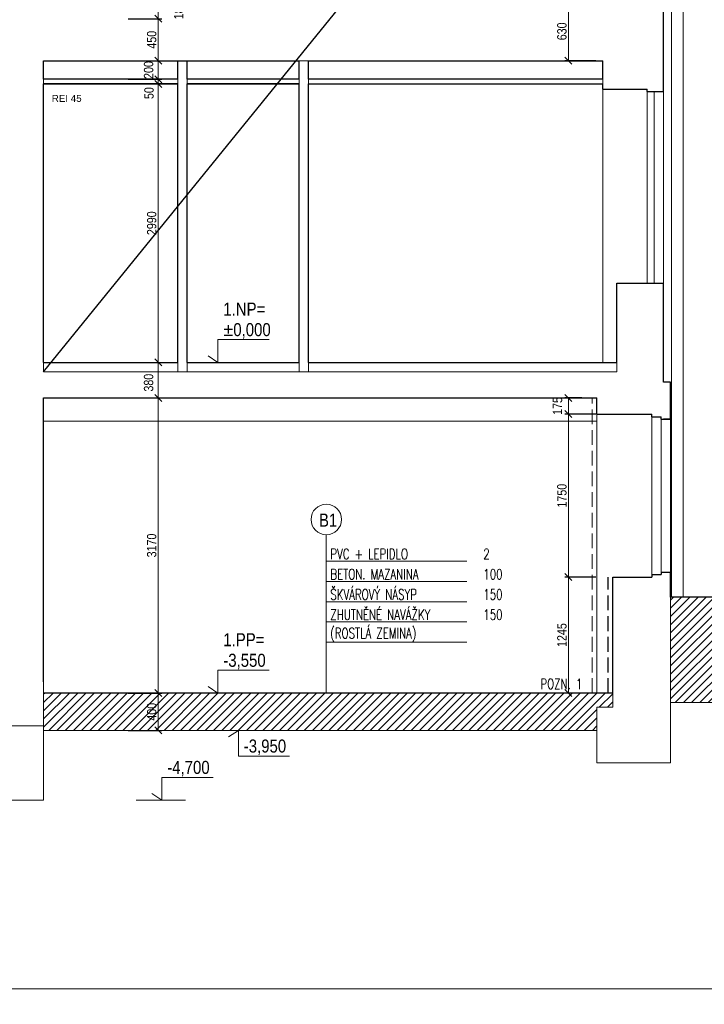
# Model space of a CAD drawing. Header units: millimetres. Extents: x -300958 to -108039, y 30118 to 292543.
# Tile 20 of 256: x -255259 to -247915, y 63017 to 73588. Entities that reach past the tile are written whole.
import ezdxf

# ---------------------------------------------------------------- set-up
doc = ezdxf.new("R2010")
doc.units = ezdxf.units.MM
doc.header["$MEASUREMENT"] = 0
doc.linetypes.add('DGN Style 2', pattern=[879.857395, 527.914437, -351.942958])
doc.linetypes.add('DGN Style 3', pattern=[888.558256, 634.684469, -253.873788])
doc.layers.get('0').update_dxf_attribs({"lineweight": 13})
doc.layers.get('Defpoints').update_dxf_attribs({"color": 3, "lineweight": 13})
for name, color, linetype, lineweight in [('BOURÁNÍ', 40, 'Continuous', 13), ('dims', 7, 'Continuous', 9), ('ETAPY', 7, 'Continuous', 0), ('legenda', 7, 'Continuous', 13), ('Materiály', 1, 'Continuous', 13), ('navrh', 1, 'Continuous', 9), ('PSV', 7, 'Continuous', 13), ('RAMECEK', 7, 'Continuous', 0), ('tenka', 7, 'Continuous', 13), ('výškové kóty', 7, 'Continuous', 13), ('walls', 7, 'Continuous', 13)]:
    doc.layers.add(name, color=color, linetype=linetype, lineweight=lineweight)
doc.styles.add('STYLE-0', font='ARIALN.TTF')
doc.styles.add('Style-Arial', font='arial.ttf')
doc.dimstyles.new('arch', dxfattribs={"dimscale": 50, "dimtxt": 2.5, "dimasz": 2.5, "dimexe": 1.25, "dimexo": 0.9, "dimtad": 1, "dimdec": 0, "dimtxsty": 'STYLE-0', "dimblk": 'ARCHTICK', "dimcen": 2.5, "dimadec": 0, "dimazin": 0, "dimtfac": 1, "dimtdec": 0, "dimtmove": 2, "dimatfit": 3, "dimldrblk": 'ARCHTICK', "dimfxl": 0, "dimarcsym": 0})

# ---------------------------------------------------------------- blocks, each defined once
blk = doc.blocks.new('_ArchTick')
at = {"color": 0, "linetype": 'ByBlock', "flags": 128}
blk.add_lwpolyline([(-0.5, -0.5), (0.5, 0.5)], dxfattribs=at)
blk = doc.blocks.new('*D583')
at = {"layer": 'Defpoints', "color": 0, "linetype": 'Continuous'}
for p in [(-254170, 72898), (-254170, 69908), (-253773, 69908)]:
    blk.add_point(p, dxfattribs=at)
at = {"layer": 'dims', "color": 0, "linetype": 'Continuous', "lineweight": -2}
for p, q in [((-254095, 72898), (-253736, 72898)), ((-254095, 69908), (-253736, 69908))]:
    blk.add_line(p, q, dxfattribs=at)
at = {"layer": 'dims', "linetype": 'Continuous', "lineweight": 0}
blk.add_line((-253773, 72898), (-253773, 69908), dxfattribs=at)
at = {"layer": 'dims', "linetype": 'Continuous', "lineweight": 0, "xscale": 75, "yscale": 75, "zscale": 75}
for p, rotation in [((-253773, 72898), 90), ((-253773, 69908), 270)]:
    blk.add_blockref('_ArchTick', p, dxfattribs=dict(at, rotation=rotation))
at = {"layer": 'dims', "color": 0, "linetype": 'Continuous', "insert": (-253843, 71403), "char_height": 100, "attachment_point": 5, "rotation": 90, "style": 'STYLE-0'}
blk.add_mtext('2990', dxfattribs=at)
blk = doc.blocks.new('*D584')
at = {"layer": 'Defpoints', "color": 0, "linetype": 'Continuous'}
for p in [(-254170, 73778), (-254170, 73598), (-253773, 73598)]:
    blk.add_point(p, dxfattribs=at)
at = {"layer": 'dims', "color": 0, "linetype": 'Continuous', "lineweight": -2}
for p, q in [((-254095, 73778), (-253736, 73778)), ((-254095, 73598), (-253736, 73598))]:
    blk.add_line(p, q, dxfattribs=at)
at = {"layer": 'dims', "linetype": 'Continuous', "lineweight": 0}
blk.add_line((-253773, 73778), (-253773, 73598), dxfattribs=at)
at = {"layer": 'dims', "linetype": 'Continuous', "lineweight": 0, "xscale": 75, "yscale": 75, "zscale": 75}
for p, rotation in [((-253773, 73778), 90), ((-253773, 73598), 270)]:
    blk.add_blockref('_ArchTick', p, dxfattribs=dict(at, rotation=rotation))
at = {"layer": 'dims', "color": 0, "linetype": 'Continuous', "insert": (-253554, 73688), "char_height": 100, "attachment_point": 5, "rotation": 90, "style": 'STYLE-0'}
blk.add_mtext('180', dxfattribs=at)
blk = doc.blocks.new('*D591')
at = {"layer": 'Defpoints', "color": 0, "linetype": 'Continuous'}
for p in [(-254170, 73598), (-254170, 73148), (-253773, 73148)]:
    blk.add_point(p, dxfattribs=at)
at = {"layer": 'dims', "color": 0, "linetype": 'Continuous', "lineweight": -2}
for p, q in [((-254095, 73598), (-253736, 73598)), ((-254095, 73148), (-253736, 73148))]:
    blk.add_line(p, q, dxfattribs=at)
at = {"layer": 'dims', "linetype": 'Continuous', "lineweight": 0}
blk.add_line((-253773, 73598), (-253773, 73148), dxfattribs=at)
at = {"layer": 'dims', "linetype": 'Continuous', "lineweight": 0, "xscale": 75, "yscale": 75, "zscale": 75}
for p, rotation in [((-253773, 73598), 90), ((-253773, 73148), 270)]:
    blk.add_blockref('_ArchTick', p, dxfattribs=dict(at, rotation=rotation))
at = {"layer": 'dims', "color": 0, "linetype": 'Continuous', "insert": (-253843, 73373), "char_height": 100, "attachment_point": 5, "rotation": 90, "style": 'STYLE-0'}
blk.add_mtext('450', dxfattribs=at)
blk = doc.blocks.new('*D606')
at = {"layer": 'Defpoints', "color": 0, "linetype": 'Continuous'}
for p in [(-249153, 73778), (-249373, 73148), (-249003, 73148)]:
    blk.add_point(p, dxfattribs=at)
at = {"layer": 'dims', "color": 0, "linetype": 'Continuous', "lineweight": -2}
for p, q in [((-249228, 73778), (-249410, 73778)), ((-249078, 73148), (-249410, 73148))]:
    blk.add_line(p, q, dxfattribs=at)
at = {"layer": 'dims', "linetype": 'Continuous', "lineweight": 0}
blk.add_line((-249373, 73778), (-249373, 73148), dxfattribs=at)
at = {"layer": 'dims', "linetype": 'Continuous', "lineweight": 0, "xscale": 75, "yscale": 75, "zscale": 75}
for p, rotation in [((-249373, 73778), 90), ((-249373, 73148), 270)]:
    blk.add_blockref('_ArchTick', p, dxfattribs=dict(at, rotation=rotation))
at = {"layer": 'dims', "color": 0, "linetype": 'Continuous', "insert": (-249442, 73463), "char_height": 100, "attachment_point": 5, "rotation": 90, "style": 'STYLE-0'}
blk.add_mtext('630', dxfattribs=at)
blk = doc.blocks.new('*D607')
at = {"layer": 'Defpoints', "color": 0, "linetype": 'Continuous'}
for p in [(-254170, 73148), (-254170, 72948), (-253773, 72948)]:
    blk.add_point(p, dxfattribs=at)
at = {"layer": 'dims', "color": 0, "linetype": 'Continuous', "lineweight": -2}
for p, q in [((-254095, 73148), (-253736, 73148)), ((-254095, 72948), (-253736, 72948))]:
    blk.add_line(p, q, dxfattribs=at)
at = {"layer": 'dims', "linetype": 'Continuous', "lineweight": 0}
blk.add_line((-253773, 73148), (-253773, 72948), dxfattribs=at)
at = {"layer": 'dims', "linetype": 'Continuous', "lineweight": 0, "xscale": 75, "yscale": 75, "zscale": 75}
for p, rotation in [((-253773, 73148), 90), ((-253773, 72948), 270)]:
    blk.add_blockref('_ArchTick', p, dxfattribs=dict(at, rotation=rotation))
at = {"layer": 'dims', "color": 0, "linetype": 'Continuous', "insert": (-253876, 73048), "char_height": 100, "attachment_point": 5, "rotation": 90, "style": 'STYLE-0'}
blk.add_mtext('200', dxfattribs=at)
blk = doc.blocks.new('*D608')
at = {"layer": 'Defpoints', "color": 0, "linetype": 'Continuous'}
for p in [(-254170, 72948), (-254170, 72898), (-253773, 72898)]:
    blk.add_point(p, dxfattribs=at)
at = {"layer": 'dims', "color": 0, "linetype": 'Continuous', "lineweight": -2}
for p, q in [((-254095, 72948), (-253736, 72948)), ((-254095, 72898), (-253736, 72898))]:
    blk.add_line(p, q, dxfattribs=at)
at = {"layer": 'dims', "linetype": 'Continuous', "lineweight": 0}
blk.add_line((-253773, 72948), (-253773, 72898), dxfattribs=at)
at = {"layer": 'dims', "linetype": 'Continuous', "lineweight": 0, "xscale": 75, "yscale": 75, "zscale": 75}
for p, rotation in [((-253773, 72948), 90), ((-253773, 72898), 270)]:
    blk.add_blockref('_ArchTick', p, dxfattribs=dict(at, rotation=rotation))
at = {"layer": 'dims', "color": 0, "linetype": 'Continuous', "insert": (-253872, 72800), "char_height": 100, "attachment_point": 5, "rotation": 90, "style": 'STYLE-0'}
blk.add_mtext('50', dxfattribs=at)
blk = doc.blocks.new('*D609')
at = {"layer": 'Defpoints', "color": 0, "linetype": 'Continuous'}
for p in [(-254170, 69528), (-254170, 66358), (-253773, 66358)]:
    blk.add_point(p, dxfattribs=at)
at = {"layer": 'dims', "color": 0, "linetype": 'Continuous', "lineweight": -2}
for p, q in [((-254095, 69528), (-253736, 69528)), ((-254095, 66358), (-253736, 66358))]:
    blk.add_line(p, q, dxfattribs=at)
at = {"layer": 'dims', "linetype": 'Continuous', "lineweight": 0}
blk.add_line((-253773, 69528), (-253773, 66358), dxfattribs=at)
at = {"layer": 'dims', "linetype": 'Continuous', "lineweight": 0, "xscale": 75, "yscale": 75, "zscale": 75}
for p, rotation in [((-253773, 69528), 90), ((-253773, 66358), 270)]:
    blk.add_blockref('_ArchTick', p, dxfattribs=dict(at, rotation=rotation))
at = {"layer": 'dims', "color": 0, "linetype": 'Continuous', "insert": (-253843, 67943), "char_height": 100, "attachment_point": 5, "rotation": 90, "style": 'STYLE-0'}
blk.add_mtext('3170', dxfattribs=at)
blk = doc.blocks.new('*D610')
at = {"layer": 'Defpoints', "color": 0, "linetype": 'Continuous'}
for p in [(-254170, 69908), (-254170, 69528), (-253773, 69528)]:
    blk.add_point(p, dxfattribs=at)
at = {"layer": 'dims', "color": 0, "linetype": 'Continuous', "lineweight": -2}
for p, q in [((-254095, 69908), (-253736, 69908)), ((-254095, 69528), (-253736, 69528))]:
    blk.add_line(p, q, dxfattribs=at)
at = {"layer": 'dims', "linetype": 'Continuous', "lineweight": 0}
blk.add_line((-253773, 69908), (-253773, 69528), dxfattribs=at)
at = {"layer": 'dims', "linetype": 'Continuous', "lineweight": 0, "xscale": 75, "yscale": 75, "zscale": 75}
for p, rotation in [((-253773, 69908), 90), ((-253773, 69528), 270)]:
    blk.add_blockref('_ArchTick', p, dxfattribs=dict(at, rotation=rotation))
at = {"layer": 'dims', "color": 0, "linetype": 'Continuous', "insert": (-253876, 69691), "char_height": 100, "attachment_point": 5, "rotation": 90, "style": 'STYLE-0'}
blk.add_mtext('380', dxfattribs=at)
blk = doc.blocks.new('*D865')
at = {"layer": 'Defpoints', "color": 0, "linetype": 'Continuous'}
for p in [(-249153, 69528), (-249373, 69353), (-249003, 69353)]:
    blk.add_point(p, dxfattribs=at)
at = {"layer": 'dims', "color": 0, "linetype": 'Continuous', "lineweight": -2}
for p, q in [((-249228, 69528), (-249410, 69528)), ((-249078, 69353), (-249410, 69353))]:
    blk.add_line(p, q, dxfattribs=at)
at = {"layer": 'dims', "linetype": 'Continuous', "lineweight": 0}
blk.add_line((-249373, 69528), (-249373, 69353), dxfattribs=at)
at = {"layer": 'dims', "linetype": 'Continuous', "lineweight": 0, "xscale": 75, "yscale": 75, "zscale": 75}
for p, rotation in [((-249373, 69528), 90), ((-249373, 69353), 270)]:
    blk.add_blockref('_ArchTick', p, dxfattribs=dict(at, rotation=rotation))
at = {"layer": 'dims', "color": 0, "linetype": 'Continuous', "insert": (-249489, 69441), "char_height": 100, "attachment_point": 5, "rotation": 90, "style": 'STYLE-0'}
blk.add_mtext('175', dxfattribs=at)
blk = doc.blocks.new('*D863')
at = {"layer": 'Defpoints', "color": 0, "linetype": 'Continuous'}
for p in [(-249153, 69353), (-249373, 67603), (-249003, 67603)]:
    blk.add_point(p, dxfattribs=at)
at = {"layer": 'dims', "color": 0, "linetype": 'Continuous', "lineweight": -2}
for p, q in [((-249228, 69353), (-249410, 69353)), ((-249078, 67603), (-249410, 67603))]:
    blk.add_line(p, q, dxfattribs=at)
at = {"layer": 'dims', "linetype": 'Continuous', "lineweight": 0}
blk.add_line((-249373, 69353), (-249373, 67603), dxfattribs=at)
at = {"layer": 'dims', "linetype": 'Continuous', "lineweight": 0, "xscale": 75, "yscale": 75, "zscale": 75}
for p, rotation in [((-249373, 69353), 90), ((-249373, 67603), 270)]:
    blk.add_blockref('_ArchTick', p, dxfattribs=dict(at, rotation=rotation))
at = {"layer": 'dims', "color": 0, "linetype": 'Continuous', "insert": (-249442, 68478), "char_height": 100, "attachment_point": 5, "rotation": 90, "style": 'STYLE-0'}
blk.add_mtext('1750', dxfattribs=at)
blk = doc.blocks.new('*D864')
at = {"layer": 'Defpoints', "color": 0, "linetype": 'Continuous'}
for p in [(-249153, 67603), (-249373, 66358), (-249003, 66358)]:
    blk.add_point(p, dxfattribs=at)
at = {"layer": 'dims', "color": 0, "linetype": 'Continuous', "lineweight": -2}
for p, q in [((-249228, 67603), (-249410, 67603)), ((-249078, 66358), (-249410, 66358))]:
    blk.add_line(p, q, dxfattribs=at)
at = {"layer": 'dims', "linetype": 'Continuous', "lineweight": 0}
blk.add_line((-249373, 67603), (-249373, 66358), dxfattribs=at)
at = {"layer": 'dims', "linetype": 'Continuous', "lineweight": 0, "xscale": 75, "yscale": 75, "zscale": 75}
for p, rotation in [((-249373, 67603), 90), ((-249373, 66358), 270)]:
    blk.add_blockref('_ArchTick', p, dxfattribs=dict(at, rotation=rotation))
at = {"layer": 'dims', "color": 0, "linetype": 'Continuous', "insert": (-249442, 66981), "char_height": 100, "attachment_point": 5, "rotation": 90, "style": 'STYLE-0'}
blk.add_mtext('1245', dxfattribs=at)
blk = doc.blocks.new('*D866')
at = {"layer": 'Defpoints', "color": 0, "linetype": 'Continuous'}
for p in [(-254170, 66358), (-254170, 65958), (-253773, 65958)]:
    blk.add_point(p, dxfattribs=at)
at = {"layer": 'dims', "color": 0, "linetype": 'Continuous', "lineweight": -2}
for p, q in [((-254095, 66358), (-253736, 66358)), ((-254095, 65958), (-253736, 65958))]:
    blk.add_line(p, q, dxfattribs=at)
at = {"layer": 'dims', "linetype": 'Continuous', "lineweight": 0}
blk.add_line((-253773, 66358), (-253773, 65958), dxfattribs=at)
at = {"layer": 'dims', "linetype": 'Continuous', "lineweight": 0, "xscale": 75, "yscale": 75, "zscale": 75}
for p, rotation in [((-253773, 66358), 90), ((-253773, 65958), 270)]:
    blk.add_blockref('_ArchTick', p, dxfattribs=dict(at, rotation=rotation))
at = {"layer": 'dims', "color": 0, "linetype": 'Continuous', "insert": (-253843, 66158), "char_height": 100, "attachment_point": 5, "rotation": 90, "style": 'STYLE-0'}
blk.add_mtext('400', dxfattribs=at)

msp = doc.modelspace()

# ---------------------------------------------------------------- hatches: boundary and pattern name
at = {"layer": 'BOURÁNÍ', "linetype": 'Continuous'}
h = msp.add_hatch(dxfattribs=at)
h.set_pattern_fill('ANSI31', color=256, scale=500, style=0)
h.paths.add_polyline_path([(-248277.6, 66258.2), (-247477.6, 66258.2), (-246825.2, 67388.2), (-248277.6, 67388.2)])
h = msp.add_hatch(dxfattribs=at)
h.set_pattern_fill('ANSI31', color=256, scale=500, style=0)
h.set_pattern_definition([(45, (0, -120), (-44.194174, 44.194174), [])])
h.paths.add_polyline_path([(-253919, 65868.1), (-253919, 66098.3), (-253766.9, 66098.3), (-253766.9, 65868.1)], flags=24)
h.paths.add_polyline_path([(-255002.6, 65958.2), (-249067.6, 65958.2), (-249067.6, 66208.2), (-248897.6, 66208.2), (-248897.6, 66358.2), (-255002.6, 66358.2)])

# ---------------------------------------------------------------- linework, layer by layer
for p, q in [((-248140.1, 67388.2), (-248140.1, 81218.2)), ((-248265.1, 67388.2), (-248265.1, 81018.2)), ((-248527.6, 72818.2), (-248527.6, 70758.2)), ((-248452.6, 72818.2), (-248452.6, 70758.2)), ((-248477.6, 67630.7), (-248477.6, 69325.7)), ((-248377.6, 67658.2), (-248377.6, 69298.2))]:
    msp.add_line(p, q, dxfattribs=at)
at = {"layer": 'BOURÁNÍ', "linetype": 'DGN Style 3', "ltscale": 0.25}
msp.add_line((-249117.6, 66358.2), (-249117.6, 69528.2), dxfattribs=at)
at = {"layer": 'BOURÁNÍ', "linetype": 'DGN Style 3', "lineweight": 30, "ltscale": 0.25}
msp.add_line((-248947.6, 66358.2), (-248947.6, 67603.2), dxfattribs=at)
at = {"layer": 'BOURÁNÍ', "linetype": 'Continuous', "lineweight": 30}
for p, q in [((-246825.2, 67388.2), (-248277.6, 67388.2)), ((-248897.6, 66358.2), (-255002.6, 66358.2))]:
    msp.add_line(p, q, dxfattribs=at)
at = {"layer": 'ETAPY', "linetype": 'Continuous', "lineweight": 30}
msp.add_line((-255002.6, 69808.2), (-249002.6, 77208.2), dxfattribs=at)
at = {"layer": 'legenda', "linetype": 'Continuous', "lineweight": 0}
for p, q in [((-251970.1, 68058.7), (-251970.1, 66358.2)), ((-250462.4, 67773.8), (-251970.1, 67773.8)), ((-250462.4, 67556.6), (-251970.1, 67556.6)), ((-250462.4, 67339.4), (-251970.1, 67339.4)), ((-250462.4, 67122.2), (-251970.1, 67122.2)), ((-250462.4, 66905), (-251970.1, 66905))]:
    msp.add_line(p, q, dxfattribs=at)
msp.add_circle((-251970.1, 68222.4), 163.8, dxfattribs=at)
at = {"layer": 'Materiály', "linetype": 'Continuous'}
for p, q in [((-252162.6, 73148.2), (-252262.6, 73148.2)), ((-255002.6, 72898.2), (-255002.6, 72948.2)), ((-253562.6, 72898.2), (-253562.6, 72948.2)), ((-253562.6, 69908.2), (-253562.6, 69808.2)), ((-253462.6, 69908.2), (-253462.6, 69808.2)), ((-252262.6, 69908.2), (-252262.6, 69808.2)), ((-252162.6, 69908.2), (-252162.6, 69808.2))]:
    msp.add_line(p, q, dxfattribs=at)
at = {"layer": 'Materiály', "linetype": 'Continuous', "lineweight": 0}
for p, q in [((-252162.6, 72948.2), (-249002.6, 72948.2)), ((-255002.6, 65208.2), (-255002.6, 66478.2)), ((-255002.6, 66008.2), (-255612.6, 66008.2)), ((-258012.6, 65208.2), (-255002.6, 65208.2))]:
    msp.add_line(p, q, dxfattribs=at)
at = {"layer": 'Materiály', "linetype": 'Continuous', "flags": 128}
for points in [[(-253462.6, 72948.2), (-253462.6, 72898.2), (-253462.6, 72898.2), (-253462.6, 72898.2), (-252262.6, 72898.2), (-252262.6, 72948.2), (-253462.6, 72948.2), (-253462.6, 72948.2)], [(-252162.6, 72948.2), (-252162.6, 72898.2), (-252162.6, 72898.2), (-252162.6, 72898.2), (-249002.6, 72898.2), (-249002.6, 72948.2), (-252162.6, 72948.2), (-252162.6, 72948.2)]]:
    msp.add_lwpolyline(points, close=True, dxfattribs=at)
at = {"layer": 'navrh', "linetype": 'Continuous', "lineweight": 30}
msp.add_line((-255002.6, 72898.2), (-253562.6, 72898.2), dxfattribs=at)
at = {"layer": 'RAMECEK', "linetype": 'Continuous', "lineweight": 0, "flags": 128}
for points in [[(-268232.6, 63182.5), (-236732.6, 63182.5), (-236732.6, 87932.5), (-268232.6, 87932.5)], [(-268232.6, 38432.5), (-236732.6, 38432.5), (-236732.6, 63182.5), (-268232.6, 63182.5)]]:
    msp.add_lwpolyline(points, close=True, dxfattribs=at)
at = {"layer": 'tenka', "linetype": 'Continuous'}
for p, q in [((-249002.6, 72843.2), (-249002.6, 69908.2)), ((-248352.6, 72818.2), (-248352.6, 70758.2)), ((-248277.6, 69698.2), (-248277.6, 68038.2)), ((-249067.6, 66358.2), (-249067.6, 69353.2)), ((-248277.6, 69298.2), (-248277.6, 67658.2)), ((-248277.6, 67388.2), (-248277.6, 65608.2)), ((-248897.6, 66208.2), (-248897.6, 66358.2)), ((-249067.6, 65608.2), (-249067.6, 66208.2)), ((-248897.6, 66208.2), (-249067.6, 66208.2)), ((-247477.6, 66258.2), (-248277.6, 66258.2)), ((-249067.6, 65958.2), (-255002.6, 65958.2)), ((-249067.6, 65608.2), (-248277.6, 65608.2))]:
    msp.add_line(p, q, dxfattribs=at)
at = {"layer": 'tenka', "linetype": 'Continuous', "lineweight": 0}
for p, q in [((-255002.6, 69908.2), (-255002.6, 69808.2)), ((-248852.6, 69908.2), (-248852.6, 69808.2)), ((-255002.6, 69808.2), (-248852.6, 69808.2)), ((-255002.6, 69278.2), (-249067.6, 69278.2))]:
    msp.add_line(p, q, dxfattribs=at)
at = {"layer": 'výškové kóty', "linetype": 'DGN Style 2', "lineweight": 0}
msp.add_line((-254008.5, 65208.2), (-253459.8, 65208.2), dxfattribs=at)
at = {"layer": 'výškové kóty', "linetype": 'Continuous', "lineweight": 0, "flags": 128}
for points in [[(-252584, 70153.6), (-253132.7, 70153.6), (-253132.7, 69908.2), (-253239.2, 69978.6)], [(-252584, 66603.6), (-253132.7, 66603.6), (-253132.7, 66358.2), (-253239.2, 66428.6)], [(-252364.5, 65682.7), (-252913.1, 65682.7), (-252913.1, 65958.2), (-253019.6, 65887.7)], [(-253185.5, 65453.6), (-253734.1, 65453.6), (-253734.1, 65208.2), (-253840.6, 65278.6)]]:
    msp.add_lwpolyline(points, dxfattribs=at)
at = {"layer": 'walls', "linetype": 'Continuous', "lineweight": 30}
for p, q in [((-248352.6, 72818.2), (-248352.6, 74648.2)), ((-255002.6, 72948.2), (-255002.6, 73148.2)), ((-255002.6, 73148.2), (-252262.6, 73148.2)), ((-253562.6, 72948.2), (-253562.6, 73148.2)), ((-253462.6, 72948.2), (-253462.6, 73148.2)), ((-252262.6, 72948.2), (-252262.6, 73148.2)), ((-252162.6, 73148.2), (-249002.6, 73148.2)), ((-252162.6, 72948.2), (-252162.6, 73148.2)), ((-249002.6, 72948.2), (-249002.6, 73148.2)), ((-255002.6, 69908.2), (-255002.6, 72898.2)), ((-253562.6, 69908.2), (-253562.6, 72898.2)), ((-253462.6, 72898.2), (-252262.6, 72898.2)), ((-253462.6, 69908.2), (-253462.6, 72898.2)), ((-252262.6, 69908.2), (-252262.6, 72898.2)), ((-252162.6, 72898.2), (-249002.6, 72898.2)), ((-252162.6, 69908.2), (-252162.6, 72898.2)), ((-249002.6, 72843.2), (-249002.6, 72898.2)), ((-249002.6, 72843.2), (-248527.6, 72843.2)), ((-248527.6, 72818.2), (-248527.6, 72843.2)), ((-248527.6, 72818.2), (-248352.6, 72818.2)), ((-248852.6, 69908.2), (-248852.6, 70758.2)), ((-248852.6, 70758.2), (-248352.6, 70758.2)), ((-248352.6, 69698.2), (-248352.6, 70758.2)), ((-255002.6, 69908.2), (-253562.6, 69908.2)), ((-253462.6, 69908.2), (-252262.6, 69908.2)), ((-252162.6, 69908.2), (-248852.6, 69908.2)), ((-248277.6, 69698.2), (-248352.6, 69698.2)), ((-248277.6, 69298.2), (-248277.6, 69698.2)), ((-255002.6, 66478.2), (-255002.6, 69528.2)), ((-255002.6, 69528.2), (-249067.6, 69528.2)), ((-249067.6, 69353.2), (-249067.6, 69528.2)), ((-249067.6, 69353.2), (-248477.6, 69353.2)), ((-248477.6, 69325.7), (-248477.6, 69353.2)), ((-248477.6, 69325.7), (-248377.6, 69325.7)), ((-248377.6, 69298.2), (-248377.6, 69325.7)), ((-248377.6, 69298.2), (-248277.6, 69298.2)), ((-248277.6, 69298.2), (-248352.6, 69298.2)), ((-248377.6, 67658.2), (-248277.6, 67658.2)), ((-248377.6, 67658.2), (-248377.6, 67630.7)), ((-248277.6, 67388.2), (-248277.6, 67658.2)), ((-248897.6, 66358.2), (-248897.6, 67603.2)), ((-248897.6, 67603.2), (-248477.6, 67603.2)), ((-248477.6, 67630.7), (-248377.6, 67630.7)), ((-248477.6, 67630.7), (-248477.6, 67603.2))]:
    msp.add_line(p, q, dxfattribs=at)
at = {"layer": 'walls', "linetype": 'Continuous', "lineweight": 30, "flags": 128}
for points in [[(-253562.6, 72948.2), (-255002.6, 72948.2)], [(-252262.6, 72948.2), (-253462.6, 72948.2)], [(-249002.6, 72948.2), (-252162.6, 72948.2)], [(-253562.6, 72898.2), (-255002.6, 72898.2)], [(-252262.6, 72898.2), (-253462.6, 72898.2)]]:
    msp.add_lwpolyline(points, dxfattribs=at)

# ---------------------------------------------------------------- texts
at = {"layer": 'legenda', "linetype": 'Continuous', "lineweight": 0, "insert": (-252048.9, 68285.2), "char_height": 140, "width": 1046.843, "attachment_point": 1, "style": 'STYLE-0'}
msp.add_mtext('B1', dxfattribs=at)
at = {"layer": 'legenda', "linetype": 'Continuous', "lineweight": 0, "char_height": 112, "attachment_point": 4, "style": 'Style-Arial'}
for s, insert, rotation, line_spacing_factor in [('{\\Fromans|c238;\\W0.71429;PVC + LEPIDLO}', (-251926.5, 67851.4), 0.00116, 0.765173), ('{\\Fromans|c238;\\W0.71429;2}', (-250284.9, 67851.4), 0.00116, 0.765173), ('{\\Fromans|c238;\\W0.71429;BETON. MAZANINA}', (-251926.5, 67634.2), 0.00116, 0.765173), ('{\\Fromans|c238;\\W0.71429;100}', (-250284.9, 67634.2), 0.00116, 0.765173), ('{\\Fromans|c238;\\W0.71429;ŠKVÁROVÝ NÁSYP}', (-251926.5, 67417), 0.00116, 0.765173), ('{\\Fromans|c238;\\W0.71429;150}', (-250284.9, 67417), 0.00116, 0.765173), ('{\\Fromans|c238;\\W0.71429;ZHUTNĚNÉ NAVÁŽKY}', (-251926.5, 67199.9), 0.00116, 0.765173), ('{\\Fromans|c238;\\W0.71429;150}', (-250284.9, 67199.9), 0.00116, 0.765173), ('\\A1;{\\Fromans|c238;\\W0.71429;(ROSTLÁ ZEMINA)\\Fromans|c0; }', (-251926.5, 66982.7), 0.00116, 0.765173), ('{\\Fromans|c0;\\W0.71429;POZN. \\Fromans|c238;1}', (-249672.9, 66456.7), 359.99884, 0.768246)]:
    msp.add_mtext(s, dxfattribs=dict(at, insert=insert, rotation=rotation, line_spacing_factor=line_spacing_factor))
at = {"layer": 'PSV', "linetype": 'Continuous', "lineweight": 0, "insert": (-254755.1, 72742.6), "char_height": 75, "attachment_point": 5, "line_spacing_factor": 0.725795, "style": 'STYLE-0'}
msp.add_mtext('\\fArial|b0|i0|c238|p39;REI 45  ', dxfattribs=at)
at = {"layer": 'výškové kóty', "linetype": 'Continuous', "lineweight": 0, "char_height": 140, "width": 1046.843, "style": 'STYLE-0'}
for s, insert, attachment_point in [('1.NP=', (-253075, 70551.2), 1), ('±0,000', (-253075, 70330.5), 1), ('1.PP=', (-253075, 67001.2), 1), ('-3,550', (-253075, 66780.5), 1), ('-3,950', (-252855.4, 65693.8), 7), ('-4,700', (-253676.4, 65630.5), 1)]:
    msp.add_mtext(s, dxfattribs=dict(at, insert=insert, attachment_point=attachment_point))

# ---------------------------------------------------------------- dimensions: what is measured, and where the dimension line sits
at = {"layer": 'dims', "linetype": 'Continuous'}
for base, p1, p2, picture, middle in [((-253773.1, 73598.2), (-254170.1, 73778.2), (-254170.1, 73598.2), '*D584', (-253554.3, 73688.2)), ((-249372.6, 73148.2), (-249153.1, 73778.2), (-249002.6, 73148.2), '*D606', (-249442.4, 73463.2)), ((-253773.1, 73148.2), (-254170.1, 73598.2), (-254170.1, 73148.2), '*D591', (-253842.9, 73373.2)), ((-253773.1, 69908.2), (-254170.1, 72898.2), (-254170.1, 69908.2), '*D583', (-253842.9, 71403.2)), ((-253773.1, 66358.2), (-254170.1, 69528.2), (-254170.1, 66358.2), '*D609', (-253842.9, 67943.2)), ((-249372.6, 69353.2), (-249153.1, 69528.2), (-249002.6, 69353.2), '*D865', (-249489.3, 69440.7)), ((-249372.6, 67603.2), (-249153.1, 69353.2), (-249002.6, 67603.2), '*D863', (-249442.4, 68478.2)), ((-249372.6, 66358.2), (-249153.1, 67603.2), (-249002.6, 66358.2), '*D864', (-249442.4, 66980.7)), ((-253773.1, 65958.2), (-254170.1, 66358.2), (-254170.1, 65958.2), '*D866', (-253842.9, 66158.2))]:
    dim = msp.add_linear_dim(base=base, p1=p1, p2=p2, angle=90, dimstyle='arch', override={"dimtxt": 2, "dimasz": 1.5, "dimexe": 0.75, "dimexo": 1.5, "dimgap": 0.375, "dimcen": 0.05, "dimclrd": 256, "dimlwd": 0}, dxfattribs=at)
    dim.commit()
    dim.dimension.update_dxf_attribs({"geometry": picture, "text_midpoint": middle})
for base, p1, p2, picture, middle in [((-253773.1, 72948.2), (-254170.1, 73148.2), (-254170.1, 72948.2), '*D607', (-253876.1, 73048.2)), ((-253773.1, 72898.2), (-254170.1, 72948.2), (-254170.1, 72898.2), '*D608', (-253872.1, 72800.4)), ((-253773.1, 69528.2), (-254170.1, 69908.2), (-254170.1, 69528.2), '*D610', (-253876.1, 69690.8))]:
    dim = msp.add_linear_dim(base=base, p1=p1, p2=p2, angle=90, dimstyle='arch', override={"dimtxt": 2, "dimasz": 1.5, "dimexe": 0.75, "dimexo": 1.5, "dimgap": 0.375, "dimcen": 0.05, "dimclrd": 256, "dimlwd": 0}, dxfattribs=at)
    dim.commit()
    dim.dimension.update_dxf_attribs({"geometry": picture, "text_midpoint": middle, "dimtype": 160})

doc.saveas('drawing.dxf')
